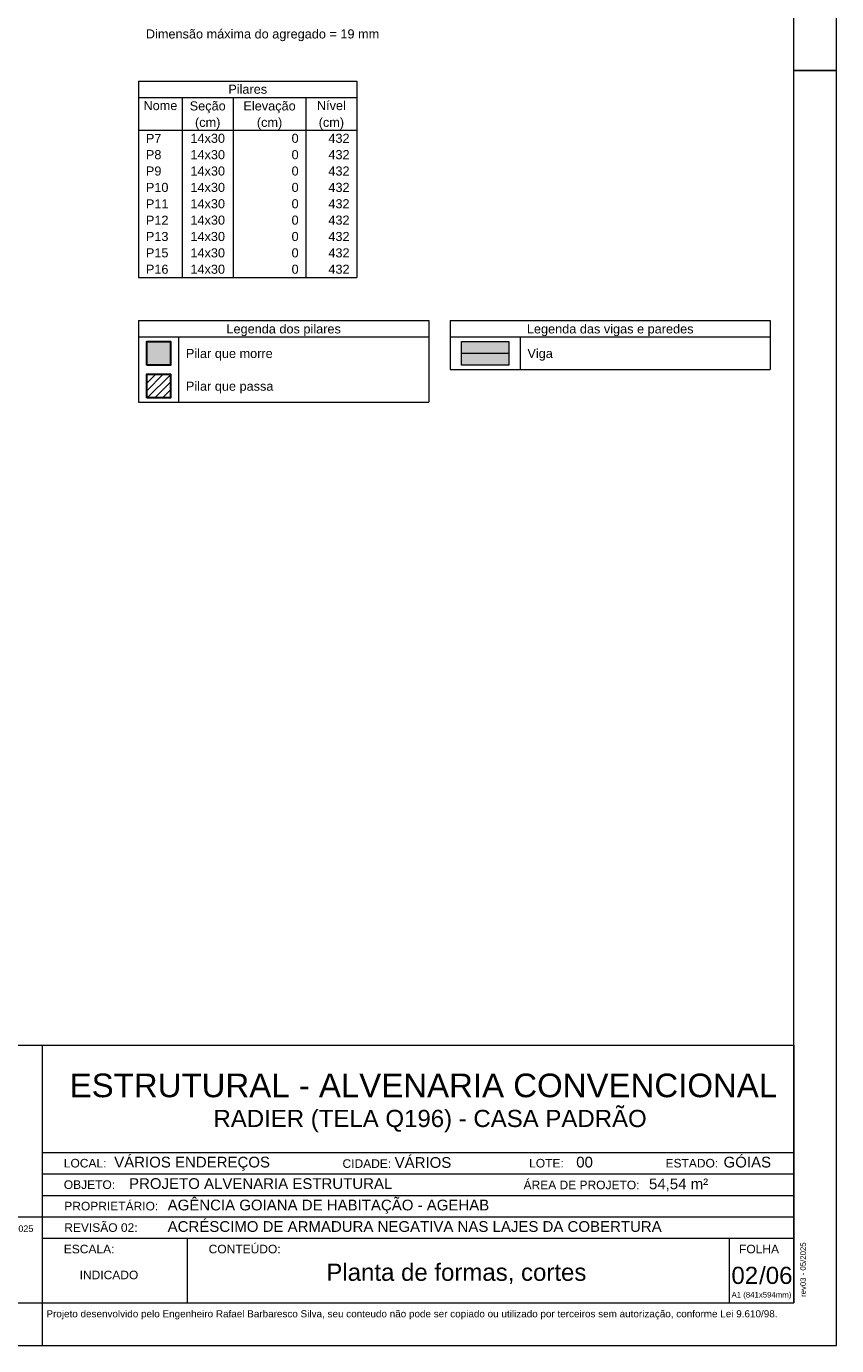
# Model space of a CAD drawing. Header units: millimetres. Extents: x 337 to 526, y -381 to -65.
# Tile 69 of 104: x 403 to 422, y -189 to -158. Entities that reach past the tile are written whole.
import ezdxf
from ezdxf.enums import TextEntityAlignment as Align

# ---------------------------------------------------------------- set-up
doc = ezdxf.new("R2010")
doc.units = ezdxf.units.MM
doc.header["$MEASUREMENT"] = 0
doc.layers.get('0').update_dxf_attribs({"lineweight": 5})
for name, color, linetype, lineweight in [('FO-Eixos', 5, 'Continuous', 5), ('FO-Hachura pilar que morre', 106, 'Continuous', 5), ('FO-Hachura pilar que passa', 19, 'Continuous', 5), ('FO-Hachura viga', 43, 'Continuous', 5), ('FO-Pilares', 152, 'Continuous', 30), ('FO-Textos das vigas', 7, 'Continuous', 5), ('FO-Textos dos pilares', 7, 'Continuous', 5), ('FO-Vigas', 1, 'Continuous', 20), ('PRANCHA 01', 7, 'Continuous', 20)]:
    doc.layers.add(name, color=color, linetype=linetype, lineweight=lineweight)
doc.layers.add('PDF_Text', color=7, linetype='Continuous')
doc.styles.add('Arial', font='arial.ttf')
doc.styles.add('PDF Arial', font='arial.ttf')

# ---------------------------------------------------------------- blocks, each defined once
blk = doc.blocks.new('Carimbo_Rafael_2022')
at = {"color": 0}
for p, q in [((524.018, -54.927), (551.818, -54.927)), ((524.018, -60.927), (551.818, -60.927))]:
    blk.add_line(p, q, dxfattribs=at)
for p, q in [((524.018, -54.927), (524.018, -60.927)), ((524.018, -54.927), (524.018, -60.927)), ((534.318, -54.927), (534.318, -60.927)), ((534.318, -54.927), (534.318, -60.927)), ((551.818, -54.927), (551.818, -60.927)), ((534.318, -57.427), (551.818, -57.427)), ((534.318, -57.927), (551.818, -57.927)), ((534.318, -58.427), (551.818, -58.427)), ((524.018, -58.927), (534.318, -58.927)), ((526.018, -58.927), (526.018, -60.927)), ((534.318, -58.927), (551.818, -58.927)), ((534.318, -59.427), (551.818, -59.427)), ((537.692, -59.427), (537.692, -60.927)), ((550.318, -59.427), (550.318, -60.927))]:
    blk.add_line(p, q)
at = {"color": 152, "true_color": 0x0063c7, "style": 'Arial'}
for s, height, p in [('ESTRUTURAL - ALVENARIA CONVENCIONAL', 0.55, (534.955, -56.14)), ('RADIER (TELA Q196) - CASA PADRÃO', 0.4, (538.304, -56.835)), ('VÁRIOS ENDEREÇOS', 0.25, (535.992, -57.777)), ('VÁRIOS', 0.25, (542.524, -57.786)), ('GÓIAS', 0.25, (550.185, -57.777)), ('00', 0.25, (546.753, -57.777)), ('PROJETO ALVENARIA ESTRUTURAL', 0.25, (536.338, -58.277)), ('54,54 m²', 0.25, (548.448, -58.284)), ('AGÊNCIA GOIANA DE HABITAÇÃO - AGEHAB', 0.25, (537.237, -58.777)), ('ACRÉSCIMO DE ARMADURA NEGATIVA NAS LAJES DA COBERTURA', 0.25, (537.237, -59.277)), ('INDICADO', 0.2, (535.187, -60.381)), ('/06', 0.4, (551.013, -60.49))]:
    blk.add_text(s, height=height, dxfattribs=at).set_placement(p)
at = {"style": 'Arial'}
for s, height, p in [('LOCAL:', 0.2, (534.818, -57.777)), ('CIDADE:', 0.2, (541.31, -57.786)), ('LOTE:', 0.2, (545.656, -57.777)), ('ESTADO:', 0.2, (548.833, -57.777)), ('OBJETO:', 0.2, (534.818, -58.277)), ('ÁREA DE PROJETO:', 0.2, (545.526, -58.284)), ('PROPRIETÁRIO:', 0.2, (534.829, -58.777)), ('ELAB.', 0.2, (524.318, -59.177)), ('Eng. Civil - Rafael Barbaresco Silva', 0.15, (526.318, -59.177)), ('CREA:', 0.15, (530.414, -59.177)), ('24.913/D-GO', 0.15, (531.2, -59.177)), ('05/2025', 0.15, (533.352, -59.277)), ('REVISÃO 02:', 0.2, (534.829, -59.277)), ('DES.', 0.2, (524.318, -59.577)), ('Eng. Civil - Rafael Barbaresco Silva', 0.15, (526.318, -59.577)), ('CREA:', 0.15, (530.414, -59.577)), ('24.913/D-GO', 0.15, (531.2, -59.577)), ('ESCALA:', 0.2, (534.818, -59.777)), ('CONTEÚDO:', 0.2, (538.192, -59.777)), (' FOLHA', 0.2, (550.468, -59.777)), ('CONF.', 0.2, (524.318, -59.977)), ('Eng. Civil - Rafael Barbaresco Silva', 0.15, (526.318, -59.977)), ('CREA:', 0.15, (530.414, -59.977)), ('24.913/D-GO', 0.15, (531.2, -59.977)), ('RESP.TEC.', 0.2, (524.318, -60.377)), ('Eng. Civil - Rafael Barbaresco Silva', 0.15, (526.318, -60.377)), ('CREA:', 0.15, (530.414, -60.377)), ('24.913/D-GO', 0.15, (531.2, -60.377)), ('REVISÃO 2', 0.2, (524.318, -60.777)), ('Eng. Civil - Lucas Novato de Abreu', 0.15, (526.318, -60.777)), ('CREA:', 0.15, (530.414, -60.777)), ('1.014.707.528/D-GO', 0.15, (531.2, -60.777))]:
    blk.add_text(s, height=height, dxfattribs=at).set_placement(p)
at = {"layer": 'PDF_Text', "insert": (552.104, -60.794), "char_height": 0.13, "attachment_point": 7, "rotation": 90, "line_spacing_factor": 0.76943, "style": 'PDF Arial'}
blk.add_mtext('rev03 - 05/2025', dxfattribs=at)
at = {"layer": 'PDF_Text', "insert": (550.371, -60.845), "char_height": 0.13, "attachment_point": 7, "line_spacing_factor": 0.76943, "style": 'PDF Arial'}
blk.add_mtext('A1 (841x594mm)', dxfattribs=at)
at = {"layer": 'PDF_Text', "insert": (534.414, -61.318), "char_height": 0.165, "attachment_point": 7, "style": 'PDF Arial'}
blk.add_mtext('Projeto desenvolvido pelo Engenheiro Rafael Barbaresco Silva, seu conteudo não pode ser copiado ou utilizado por terceiros sem autorização, conforme Lei 9.610/98.', dxfattribs=at)

msp = doc.modelspace()

# ---------------------------------------------------------------- hatches: boundary and pattern name
at = {"layer": 'FO-Hachura pilar que morre', "linetype": 'Continuous'}
msp.add_hatch(color=256, dxfattribs=at).paths.add_polyline_path([(405.4642, -166.0043), (405.4642, -165.4537), (406.0149, -165.4537), (406.0149, -166.0043), (405.4642, -166.0043)])
at = {"layer": 'FO-Hachura pilar que passa', "linetype": 'Continuous'}
h = msp.add_hatch(dxfattribs=at)
h.set_pattern_fill('ANSI31', color=256, style=0)
h.set_pattern_definition([(45, (378.76788, -210.79823), (-0.08838835, 0.08838835), [])])
h.paths.add_polyline_path([(405.4642, -166.7668), (405.4642, -166.2161), (406.0149, -166.2161), (406.0149, -166.7668), (405.4642, -166.7668)])
at = {"layer": 'FO-Hachura viga', "linetype": 'Continuous'}
msp.add_hatch(color=256, dxfattribs=at).paths.add_polyline_path([(412.7948, -166.0043), (412.7948, -165.4537), (413.8961, -165.4537), (413.8961, -166.0043), (412.7948, -166.0043)])

# ---------------------------------------------------------------- linework, layer by layer
at = {"layer": 'FO-Eixos'}
msp.add_line((412.7948, -165.729), (413.8961, -165.729), dxfattribs=at)
at = {"layer": 'FO-Pilares'}
for points in [[(405.4642, -166.0043), (405.4642, -165.4537), (406.0149, -165.4537), (406.0149, -166.0043), (405.4642, -166.0043)], [(405.4642, -166.7668), (405.4642, -166.2161), (406.0149, -166.2161), (406.0149, -166.7668), (405.4642, -166.7668)]]:
    msp.add_lwpolyline(points, close=True, dxfattribs=at)
at = {"layer": 'FO-Textos das vigas'}
for p, q in [((405.2736, -164.9633), (412.03, -164.9633)), ((405.2736, -164.9633), (405.2736, -166.8695)), ((412.03, -164.9633), (412.03, -166.8695)), ((412.53, -164.9633), (419.9854, -164.9633)), ((412.53, -164.9633), (412.53, -166.107)), ((419.9854, -164.9633), (419.9854, -166.107)), ((405.2736, -165.3445), (412.03, -165.3445)), ((406.2055, -165.3445), (406.2055, -166.8695)), ((412.53, -165.3445), (419.9854, -165.3445)), ((414.1609, -165.3445), (414.1609, -166.107)), ((412.53, -166.107), (419.9854, -166.107)), ((405.2736, -166.8695), (412.03, -166.8695))]:
    msp.add_line(p, q, dxfattribs=at)
at = {"layer": 'FO-Textos dos pilares'}
for p, q in [((405.2736, -159.3884), (410.3568, -159.3884)), ((405.2736, -159.3884), (405.2736, -163.9633)), ((410.3568, -159.3884), (410.3568, -163.9633)), ((405.2736, -159.7696), (410.3568, -159.7696)), ((406.2902, -159.7696), (406.2902, -163.9633)), ((407.4763, -159.7696), (407.4763, -163.9633)), ((409.1707, -159.7696), (409.1707, -163.9633)), ((405.2736, -160.5321), (410.3568, -160.5321)), ((405.2736, -163.9633), (410.3568, -163.9633))]:
    msp.add_line(p, q, dxfattribs=at)
at = {"layer": 'FO-Vigas'}
msp.add_lwpolyline([(412.7948, -166.0043), (412.7948, -165.4537), (413.8961, -165.4537), (413.8961, -166.0043), (412.7948, -166.0043)], close=True, dxfattribs=at)
at = {"layer": 'PRANCHA 01'}
msp.add_line((420.5312, -159.1442), (421.5312, -159.1442), dxfattribs=at)
msp.add_line((420.5312, -159.1442), (421.5312, -159.1442), dxfattribs=at)
for points in [[(337.4312, -188.8442), (421.5312, -188.8442), (421.5312, -129.4442), (337.4312, -129.4442), (337.4312, -188.8442)], [(421.5312, -159.1442), (420.5312, -159.1442)], [(421.5312, -159.1442), (420.5312, -159.1442)], [(403.0312, -187.8442), (403.0312, -188.8442)], [(403.0312, -187.8442), (403.0312, -188.8442)]]:
    msp.add_lwpolyline(points, dxfattribs=at)
msp.add_lwpolyline([(339.9312, -187.8442), (420.5312, -187.8442), (420.5312, -130.4442), (339.9312, -130.4442)], close=True, dxfattribs=at)

# ---------------------------------------------------------------- block references
msp.add_blockref('Carimbo_Rafael_2022', (-131.2867, -126.9176))

# ---------------------------------------------------------------- texts
at = {"color": 152, "true_color": 0x0063c7, "style": 'Arial'}
msp.add_text('Planta de formas, cortes', height=0.4, dxfattribs=at).set_placement((412.6749, -187.3345), align=Align.CENTER)
msp.add_text('02', height=0.4, dxfattribs=at).set_placement((419.0811, -187.4082))
at = {"layer": 'FO-Textos das vigas', "linetype": 'Continuous', "char_height": 0.2118, "line_spacing_factor": 0.798, "style": 'Arial'}
for s, insert, width, attachment_point in [('Dimensão máxima do agregado = 19 mm', (405.4429, -158.4582), 11.063979, 7), ('Legenda dos pilares', (408.6519, -165.3292), 5.424649, 8), ('Legenda das vigas e paredes', (416.2579, -165.3292), 7.90259, 8), ('Pilar que morre', (406.3749, -165.9012), 4.117158, 7), ('Viga', (414.3299, -165.9012), 1.205445, 7), ('Pilar que passa', (406.3749, -166.6642), 4.151565, 7)]:
    msp.add_mtext(s, dxfattribs=dict(at, insert=insert, width=width, attachment_point=attachment_point))
at = {"layer": 'FO-Textos dos pilares', "linetype": 'Continuous', "char_height": 0.2118, "line_spacing_factor": 0.798, "style": 'Arial'}
for s, insert, width, attachment_point in [('Pilares', (407.8152, -159.6849), 1.840958, 8), ('Nome', (405.7819, -160.0661), 1.606574, 8), ('Nível', (409.7638, -160.0661), 1.37219, 8), ('Seção', (406.8829, -160.1362), 1.707738, 8), ('Elevação', (408.3239, -160.1362), 2.477647, 8), ('(cm)', (406.8829, -160.5172), 1.203975, 8), ('(cm)', (408.3239, -160.5172), 1.203975, 8), ('(cm)', (409.7639, -160.5172), 1.203975, 8), ('P7', (405.443, -160.8286), 0.736677, 7), ('14x30', (406.8833, -160.8286), 1.640981, 8), ('0', (409.0013, -160.8286), 0.33496, 9), ('432', (410.1874, -160.8286), 1.004881, 9), ('P8', (405.443, -161.2099), 0.736677, 7), ('14x30', (406.8833, -161.2099), 1.640981, 8), ('0', (409.0013, -161.2099), 0.33496, 9), ('432', (410.1874, -161.2099), 1.004881, 9), ('P9', (405.443, -161.5911), 0.736677, 7), ('14x30', (406.8833, -161.5911), 1.640981, 8), ('0', (409.0013, -161.5911), 0.33496, 9), ('432', (410.1874, -161.5911), 1.004881, 9), ('P10', (405.443, -161.9723), 1.071637, 7), ('14x30', (406.8833, -161.9723), 1.640981, 8), ('0', (409.0013, -161.9723), 0.33496, 9), ('432', (410.1874, -161.9723), 1.004881, 9), ('P11', (405.443, -162.3536), 1.071637, 7), ('14x30', (406.8833, -162.3536), 1.640981, 8), ('0', (409.0013, -162.3536), 0.33496, 9), ('432', (410.1874, -162.3536), 1.004881, 9), ('P12', (405.443, -162.7348), 1.071637, 7), ('14x30', (406.8833, -162.7348), 1.640981, 8), ('0', (409.0013, -162.7348), 0.33496, 9), ('432', (410.1874, -162.7348), 1.004881, 9), ('P13', (405.443, -163.1161), 1.071637, 7), ('14x30', (406.8833, -163.1161), 1.640981, 8), ('0', (409.0013, -163.1161), 0.33496, 9), ('432', (410.1874, -163.1161), 1.004881, 9), ('P15', (405.443, -163.4973), 1.071637, 7), ('14x30', (406.8833, -163.4973), 1.640981, 8), ('0', (409.0013, -163.4973), 0.33496, 9), ('432', (410.1874, -163.4973), 1.004881, 9), ('P16', (405.443, -163.8785), 1.071637, 7), ('14x30', (406.8833, -163.8785), 1.640981, 8), ('0', (409.0013, -163.8785), 0.33496, 9), ('432', (410.1874, -163.8785), 1.004881, 9)]:
    msp.add_mtext(s, dxfattribs=dict(at, insert=insert, width=width, attachment_point=attachment_point))

doc.saveas('drawing.dxf')
